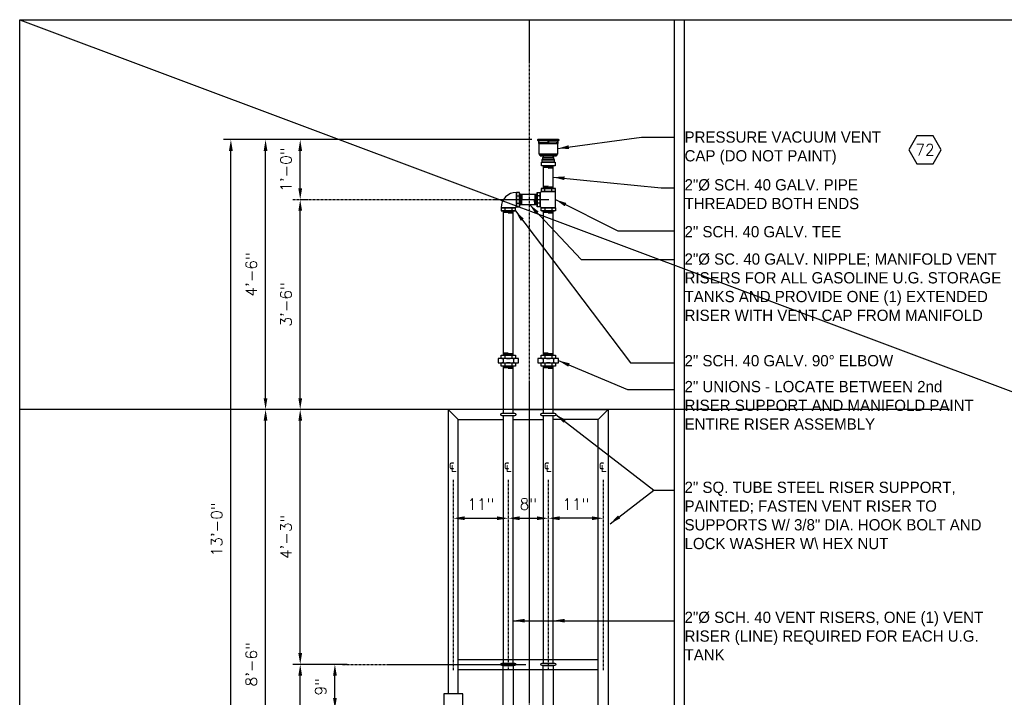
# Model space of a CAD drawing. Extents: x -1276 to 451, y 2026 to 3394.
# Tile 84 of 104: x -318 to -121, y 2178 to 2314. Entities that reach past the tile are written whole.
import ezdxf
from ezdxf.enums import TextEntityAlignment as Align

# ---------------------------------------------------------------- set-up
doc = ezdxf.new("R2010")
doc.units = 0
doc.header["$MEASUREMENT"] = 0
doc.header["$PDSIZE"] = 1
doc.linetypes.add('CENTER1', pattern=[0.6625, 0.5, -0.075, 0.0125, -0.075])
doc.layers.get('0').update_dxf_attribs({"linetype": 'CONTINUOUS'})
doc.layers.get('DEFPOINTS').update_dxf_attribs({"linetype": 'CONTINUOUS'})
for name, color, linetype in [('BOARDER-TXT', 2, 'CONTINUOUS'), ('CENTERLINE', 3, 'CENTER1'), ('CONDUIT', 2, 'CONTINUOUS'), ('DIM', 3, 'CONTINUOUS'), ('FREEZE-OUTLINE-TITLES', 60, 'CONTINUOUS'), ('GALV-2-ELL', 3, 'CONTINUOUS'), ('GALV-2-PIPE', 3, 'CONTINUOUS'), ('GALV-2-TEE', 3, 'CONTINUOUS'), ('GALV-2-UNION', 3, 'CONTINUOUS'), ('GALV-2x2-VENT-RISER', 5, 'CONTINUOUS'), ('GALV-4-PIPE', 4, 'CONTINUOUS'), ('TEXT', 3, 'CONTINUOUS'), ('VENT-CAP', 3, 'CONTINUOUS')]:
    doc.layers.add(name, color=color, linetype=linetype)
doc.layers.add('FREEZE-LINES', color=8, linetype='CONTINUOUS', plot=False)
doc.styles.add('SIMPFRAC', font='simpfrac')
doc.styles.add('SIMPLEX', font='simplex')
doc.dimstyles.new('DIM24', dxfattribs={"dimscale": 24, "dimtxt": 0.09375, "dimasz": 0.09375, "dimexe": 0.0625, "dimexo": 0.0625, "dimgap": 0.0625, "dimtad": 1, "dimdec": 4, "dimzin": 3, "dimdsep": 46, "dimlunit": 4, "dimtxsty": 'SIMPLEX', "dimcen": 0, "dimclrd": 3, "dimclre": 3, "dimclrt": 3, "dimadec": 0, "dimazin": 0, "dimtfac": 1, "dimtdec": 4, "dimtofl": 0, "dimtmove": 0, "dimatfit": 3, "dimfxl": 1, "dimfrac": 2, "dimtolj": 1, "dimtzin": 3, "dimlwe": -1, "dimarcsym": 0})

# ---------------------------------------------------------------- blocks, each defined once
blk = doc.blocks.new('*D100')
at = {"layer": 'DEFPOINTS', "color": 0, "transparency": 16777216}
for p in [(-231.28, 2214.19), (-220.28, 2214.19), (-220.28, 2214.19)]:
    blk.add_point(p, dxfattribs=at)
at = {"layer": 'DIM', "color": 3, "lineweight": -2, "transparency": 16777216}
blk.add_line((-229.03, 2214.19), (-222.53, 2214.19), dxfattribs=at)
at = {"layer": 'DIM', "color": 3, "transparency": 16777216}
for points in [[(-229.03, 2214.57), (-229.03, 2213.82), (-231.28, 2214.19)], [(-222.53, 2214.57), (-222.53, 2213.82), (-220.28, 2214.19)]]:
    blk.add_solid(points, dxfattribs=at)
at = {"layer": 'DIM', "color": 3, "transparency": 16777216, "insert": (-225.78, 2217.03), "char_height": 2.25, "attachment_point": 5, "style": 'SIMPLEX'}
blk.add_mtext('\\A1;11"', dxfattribs=at)
blk = doc.blocks.new('*D101')
at = {"layer": 'DEFPOINTS', "color": 0, "transparency": 16777216}
for p in [(-212.28, 2214.19), (-212.28, 2214.19), (-201.28, 2214.19)]:
    blk.add_point(p, dxfattribs=at)
at = {"layer": 'DIM', "color": 3, "lineweight": -2, "transparency": 16777216}
blk.add_line((-203.53, 2214.19), (-210.03, 2214.19), dxfattribs=at)
at = {"layer": 'DIM', "color": 3, "transparency": 16777216}
for points in [[(-210.03, 2214.57), (-210.03, 2213.82), (-212.28, 2214.19)], [(-203.53, 2214.57), (-203.53, 2213.82), (-201.28, 2214.19)]]:
    blk.add_solid(points, dxfattribs=at)
at = {"layer": 'DIM', "color": 3, "transparency": 16777216, "insert": (-206.78, 2217.03), "char_height": 2.25, "attachment_point": 5, "style": 'SIMPLEX'}
blk.add_mtext('\\A1;11"', dxfattribs=at)
blk = doc.blocks.new('*D102')
at = {"layer": 'DEFPOINTS', "color": 0, "transparency": 16777216}
for p in [(-220.28, 2214.19), (-212.28, 2214.19), (-212.28, 2214.19)]:
    blk.add_point(p, dxfattribs=at)
at = {"layer": 'DIM', "color": 3, "lineweight": -2, "transparency": 16777216}
blk.add_line((-218.03, 2214.19), (-214.53, 2214.19), dxfattribs=at)
at = {"layer": 'DIM', "color": 3, "transparency": 16777216}
for points in [[(-218.03, 2214.57), (-218.03, 2213.82), (-220.28, 2214.19)], [(-214.53, 2214.57), (-214.53, 2213.82), (-212.28, 2214.19)]]:
    blk.add_solid(points, dxfattribs=at)
at = {"layer": 'DIM', "color": 3, "transparency": 16777216, "insert": (-216.28, 2217.03), "char_height": 2.25, "attachment_point": 5, "style": 'SIMPLEX'}
blk.add_mtext('\\A1;8"', dxfattribs=at)
blk = doc.blocks.new('HEX')
at = {"color": 3}
blk.add_lwpolyline([(-0.0577, 0.1), (-0.1155, 0), (-0.0577, -0.1), (0.0577, -0.1), (0.1155, 0), (0.0577, 0.1)], close=True, dxfattribs=at)
at = {"color": 3, "style": 'SIMPLEX'}
blk.add_attdef('D#', text='', height=0.08, dxfattribs=at).set_placement((0, 0), align=Align.MIDDLE)
blk = doc.blocks.new('*D87')
at = {"layer": 'DEFPOINTS', "color": 0, "transparency": 16777216}
for p in [(-268.84, 2235.96), (-232.28, 2235.96), (-263.65, 2133.97)]:
    blk.add_point(p, dxfattribs=at)
at = {"layer": 'DIM', "color": 3, "transparency": 16777216}
for p, q in [((-233.78, 2235.96), (-270.34, 2235.96)), ((-265.15, 2133.97), (-270.34, 2133.97))]:
    blk.add_line(p, q, dxfattribs=at)
at = {"layer": 'DIM', "color": 3, "lineweight": -2, "transparency": 16777216}
blk.add_line((-268.84, 2136.22), (-268.84, 2233.71), dxfattribs=at)
at = {"layer": 'DIM', "color": 3, "transparency": 16777216}
for points in [[(-269.22, 2233.71), (-268.47, 2233.71), (-268.84, 2235.96)], [(-269.22, 2136.22), (-268.47, 2136.22), (-268.84, 2133.97)]]:
    blk.add_solid(points, dxfattribs=at)
at = {"layer": 'DIM', "color": 3, "transparency": 16777216, "insert": (-271.68, 2184.96), "char_height": 2.25, "attachment_point": 5, "rotation": 90, "style": 'SIMPLEX'}
blk.add_mtext('\\A1;8\'-6"', dxfattribs=at)
blk = doc.blocks.new('*D88')
at = {"layer": 'DEFPOINTS', "color": 0, "transparency": 16777216}
for p in [(-261.91, 2184.96), (-251.04, 2184.96), (-257.09, 2133.97)]:
    blk.add_point(p, dxfattribs=at)
at = {"layer": 'DIM', "color": 3, "transparency": 16777216}
for p, q in [((-252.54, 2184.96), (-263.41, 2184.96)), ((-258.59, 2133.97), (-263.41, 2133.97))]:
    blk.add_line(p, q, dxfattribs=at)
at = {"layer": 'DIM', "color": 3, "lineweight": -2, "transparency": 16777216}
blk.add_line((-261.91, 2136.22), (-261.91, 2182.71), dxfattribs=at)
at = {"layer": 'DIM', "color": 3, "transparency": 16777216}
for points in [[(-262.28, 2182.71), (-261.53, 2182.71), (-261.91, 2184.96)], [(-262.28, 2136.22), (-261.53, 2136.22), (-261.91, 2133.97)]]:
    blk.add_solid(points, dxfattribs=at)
at = {"layer": 'DIM', "color": 3, "transparency": 16777216, "insert": (-264.75, 2159.46), "char_height": 2.25, "attachment_point": 5, "rotation": 90, "style": 'SIMPLEX'}
blk.add_mtext('\\A1;4\'-3"', dxfattribs=at)
blk = doc.blocks.new('*D89')
at = {"layer": 'DEFPOINTS', "color": 0, "transparency": 16777216}
for p in [(-261.91, 2235.96), (-252.86, 2235.96), (-257.09, 2184.96)]:
    blk.add_point(p, dxfattribs=at)
at = {"layer": 'DIM', "color": 3, "transparency": 16777216}
for p, q in [((-254.36, 2235.96), (-263.41, 2235.96)), ((-258.59, 2184.96), (-263.41, 2184.96))]:
    blk.add_line(p, q, dxfattribs=at)
at = {"layer": 'DIM', "color": 3, "lineweight": -2, "transparency": 16777216}
blk.add_line((-261.91, 2187.21), (-261.91, 2233.71), dxfattribs=at)
at = {"layer": 'DIM', "color": 3, "transparency": 16777216}
for points in [[(-262.28, 2233.71), (-261.53, 2233.71), (-261.91, 2235.96)], [(-262.28, 2187.21), (-261.53, 2187.21), (-261.91, 2184.96)]]:
    blk.add_solid(points, dxfattribs=at)
at = {"layer": 'DIM', "color": 3, "transparency": 16777216, "insert": (-264.75, 2210.46), "char_height": 2.25, "attachment_point": 5, "rotation": 90, "style": 'SIMPLEX'}
blk.add_mtext('\\A1;4\'-3"', dxfattribs=at)
blk = doc.blocks.new('*D92')
at = {"layer": 'DEFPOINTS', "color": 0, "transparency": 16777216}
for p in [(-275.78, 2289.96), (-214.09, 2289.96), (-275.78, 2133.96)]:
    blk.add_point(p, dxfattribs=at)
at = {"layer": 'DIM', "color": 3, "transparency": 16777216}
blk.add_line((-215.59, 2289.96), (-277.28, 2289.96), dxfattribs=at)
at = {"layer": 'DIM', "color": 3, "lineweight": -2, "transparency": 16777216}
blk.add_line((-275.78, 2136.21), (-275.78, 2287.71), dxfattribs=at)
at = {"layer": 'DIM', "color": 3, "transparency": 16777216}
for points in [[(-276.16, 2287.71), (-275.41, 2287.71), (-275.78, 2289.96)], [(-276.16, 2136.21), (-275.41, 2136.21), (-275.78, 2133.96)]]:
    blk.add_solid(points, dxfattribs=at)
at = {"layer": 'DIM', "color": 3, "transparency": 16777216, "insert": (-278.62, 2211.96), "char_height": 2.25, "attachment_point": 5, "rotation": 90, "style": 'SIMPLEX'}
blk.add_mtext('\\A1;13\'-0"', dxfattribs=at)
blk = doc.blocks.new('*D93')
at = {"layer": 'DEFPOINTS', "color": 0, "transparency": 16777216}
for p in [(-268.84, 2289.96), (-268.84, 2289.96), (-263.65, 2235.96)]:
    blk.add_point(p, dxfattribs=at)
at = {"layer": 'DIM', "color": 3, "lineweight": -2, "transparency": 16777216}
blk.add_line((-268.84, 2238.21), (-268.84, 2287.71), dxfattribs=at)
at = {"layer": 'DIM', "color": 3, "transparency": 16777216}
blk.add_line((-265.15, 2235.96), (-270.34, 2235.96), dxfattribs=at)
for points in [[(-269.22, 2287.71), (-268.47, 2287.71), (-268.84, 2289.96)], [(-269.22, 2238.21), (-268.47, 2238.21), (-268.84, 2235.96)]]:
    blk.add_solid(points, dxfattribs=at)
at = {"layer": 'DIM', "color": 3, "transparency": 16777216, "insert": (-271.68, 2262.96), "char_height": 2.25, "attachment_point": 5, "rotation": 90, "style": 'SIMPLEX'}
blk.add_mtext('\\A1;4\'-6"', dxfattribs=at)
blk = doc.blocks.new('*D95')
at = {"layer": 'DEFPOINTS', "color": 0, "transparency": 16777216}
for p in [(-254.97, 2184.96), (-254.97, 2184.96), (-254.97, 2175.97)]:
    blk.add_point(p, dxfattribs=at)
at = {"layer": 'DIM', "color": 3, "lineweight": -2, "transparency": 16777216}
blk.add_line((-254.97, 2178.22), (-254.97, 2182.71), dxfattribs=at)
at = {"layer": 'DIM', "color": 3, "transparency": 16777216}
for points in [[(-255.34, 2182.71), (-254.59, 2182.71), (-254.97, 2184.96)], [(-255.34, 2178.22), (-254.59, 2178.22), (-254.97, 2175.97)]]:
    blk.add_solid(points, dxfattribs=at)
at = {"layer": 'DIM', "color": 3, "transparency": 16777216, "insert": (-257.81, 2180.46), "char_height": 2.25, "attachment_point": 5, "rotation": 90, "style": 'SIMPLEX'}
blk.add_mtext('\\A1;9"', dxfattribs=at)
blk = doc.blocks.new('*D98')
at = {"layer": 'DEFPOINTS', "color": 0, "transparency": 16777216}
for p in [(-261.91, 2277.96), (-261.91, 2277.96), (-261.91, 2235.96)]:
    blk.add_point(p, dxfattribs=at)
at = {"layer": 'DIM', "color": 3, "lineweight": -2, "transparency": 16777216}
blk.add_line((-261.91, 2238.21), (-261.91, 2275.71), dxfattribs=at)
at = {"layer": 'DIM', "color": 3, "transparency": 16777216}
for points in [[(-262.28, 2275.71), (-261.53, 2275.71), (-261.91, 2277.96)], [(-262.28, 2238.21), (-261.53, 2238.21), (-261.91, 2235.96)]]:
    blk.add_solid(points, dxfattribs=at)
at = {"layer": 'DIM', "color": 3, "transparency": 16777216, "insert": (-264.75, 2256.96), "char_height": 2.25, "attachment_point": 5, "rotation": 90, "style": 'SIMPLEX'}
blk.add_mtext('\\A1;3\'-6"', dxfattribs=at)
blk = doc.blocks.new('*D99')
at = {"layer": 'DEFPOINTS', "color": 0, "transparency": 16777216}
for p in [(-261.91, 2289.96), (-214.09, 2289.96), (-263.41, 2277.96)]:
    blk.add_point(p, dxfattribs=at)
at = {"layer": 'DIM', "color": 3, "transparency": 16777216}
for p, q in [((-215.59, 2289.96), (-263.41, 2289.96)), ((-261.91, 2277.96), (-260.41, 2277.96))]:
    blk.add_line(p, q, dxfattribs=at)
at = {"layer": 'DIM', "color": 3, "lineweight": -2, "transparency": 16777216}
blk.add_line((-261.91, 2280.21), (-261.91, 2287.71), dxfattribs=at)
at = {"layer": 'DIM', "color": 3, "transparency": 16777216}
for points in [[(-262.28, 2287.71), (-261.53, 2287.71), (-261.91, 2289.96)], [(-262.28, 2280.21), (-261.53, 2280.21), (-261.91, 2277.96)]]:
    blk.add_solid(points, dxfattribs=at)
at = {"layer": 'DIM', "color": 3, "transparency": 16777216, "insert": (-264.75, 2283.96), "char_height": 2.25, "attachment_point": 5, "rotation": 90, "style": 'SIMPLEX'}
blk.add_mtext('\\A1;1\'-0"', dxfattribs=at)

msp = doc.modelspace()

# ---------------------------------------------------------------- linework, layer by layer
at = {"layer": 'BOARDER-TXT'}
msp.add_line((-318.03164, 2313.95761), (449.96836, 2025.95761), dxfattribs=at)
at = {"layer": 'CENTERLINE', "color": 3, "linetype": 'CENTER1'}
msp.add_line((-263.40588, 2277.95761), (-212.20175, 2277.95761), dxfattribs=at)
at = {"layer": 'CENTERLINE', "linetype": 'CENTER1'}
for p, q in [((-231.28164, 2221.88868), (-231.28164, 2183.71005)), ((-220.28164, 2221.88868), (-220.28164, 2183.71005)), ((-212.28164, 2221.88868), (-212.28164, 2183.71005)), ((-201.28164, 2221.88868), (-201.28164, 2183.71005)), ((-253.47949, 2184.95761), (-216.75933, 2184.95761))]:
    msp.add_line(p, q, dxfattribs=at)
at = {"layer": 'CONDUIT'}
msp.add_lwpolyline([(-233.1817, 2172.85233), (-229.38157, 2172.85233), (-229.38157, 2179.08995), (-233.1817, 2179.08995)], close=True, dxfattribs=at)
at = {"layer": 'FREEZE-LINES', "color": 8, "linetype": 'CENTER1'}
msp.add_line((-216.03164, 2025.95761), (-216.03164, 2313.95761), dxfattribs=at)
at = {"layer": 'FREEZE-LINES', "linetype": 'Continuous'}
for p, q in [((-187.01739, 2097.97114), (-187.01739, 2313.95761)), ((-185.01739, 2097.97114), (-185.01739, 2313.95761)), ((-132.03164, 2235.95761), (-318.03164, 2235.95761))]:
    msp.add_line(p, q, dxfattribs=at)
at = {"layer": 'FREEZE-OUTLINE-TITLES', "color": 60, "linetype": 'Continuous'}
msp.add_lwpolyline([(-318.03164, 2313.95761), (53.96836, 2313.95761), (53.96836, 2025.95761), (-318.03164, 2025.95761)], close=True, dxfattribs=at)
at = {"layer": 'GALV-2-ELL', "linetype": 'Continuous'}
for p, q in [((-218.66699, 2279.39362), (-218.66699, 2279.39362)), ((-221.71908, 2276.34154), (-221.71908, 2276.34154)), ((-218.84707, 2276.34154), (-218.84707, 2276.34154)), ((-218.66699, 2276.52161), (-218.66699, 2276.52161))]:
    msp.add_line(p, q, dxfattribs=at)
at = {"layer": 'GALV-2-ELL', "color": 7, "linetype": 'Continuous'}
for p, q in [((-218.60449, 2278.67706), (-218.10514, 2278.67706)), ((-218.60449, 2277.24105), (-218.10514, 2277.24105)), ((-220.99964, 2276.27904), (-220.99964, 2275.77969)), ((-219.56363, 2276.27904), (-219.56363, 2275.77969))]:
    msp.add_line(p, q, dxfattribs=at)
at = {"layer": 'GALV-2-ELL', "linetype": 'Continuous'}
for points in [[(-218.66699, 2279.39362), (-218.66699, 2276.52161), (-218.04264, 2276.52161), (-218.04264, 2279.39362)], [(-218.84707, 2276.34154), (-221.71908, 2276.34154), (-221.71908, 2275.71719), (-218.84707, 2275.71719)]]:
    msp.add_lwpolyline(points, close=True, dxfattribs=at)
at = {"layer": 'GALV-2-ELL', "color": 7, "linetype": 'Continuous'}
for points in [[(-218.60449, 2276.52161, -0.17372505), (-218.60449, 2277.24105, -0.087044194), (-218.60449, 2278.67706, -0.174422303), (-218.60449, 2279.39362)], [(-218.10514, 2279.39362, -0.174432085), (-218.10514, 2278.67706, -0.087045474), (-218.10514, 2277.24105, -0.17373472), (-218.10514, 2276.52161)], [(-221.71908, 2276.27904, -0.17372505), (-220.99964, 2276.27904, -0.087044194), (-219.56363, 2276.27904, -0.174422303), (-218.84707, 2276.27904)], [(-218.84707, 2275.77969, -0.174432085), (-219.56363, 2275.77969, -0.087045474), (-220.99964, 2275.77969, -0.17373472), (-221.71908, 2275.77969)]]:
    msp.add_lwpolyline(points, format="xyb", dxfattribs=at)
at = {"layer": 'GALV-2-ELL', "linetype": 'Continuous'}
for radius in [3.05209, 0.18007]:
    msp.add_arc((-218.66699, 2276.34154), radius, 90, 180, dxfattribs=at)
at = {"layer": 'GALV-2-PIPE', "color": 7}
for p, q in [((-212.28307, 2284.69182), (-213.28307, 2284.65813)), ((-211.28307, 2284.60043), (-213.28307, 2284.53306)), ((-211.28307, 2284.47536), (-213.28307, 2284.40799)), ((-211.28307, 2284.35029), (-213.28307, 2284.28292)), ((-211.28307, 2284.22522), (-212.28307, 2284.19153)), ((-213.28307, 2280.66465), (-212.28307, 2280.69833)), ((-213.28307, 2280.53958), (-211.28307, 2280.60694)), ((-213.28307, 2280.4145), (-211.28307, 2280.48187)), ((-213.28307, 2280.28943), (-211.28307, 2280.3568)), ((-212.28307, 2280.19805), (-211.28307, 2280.23173)), ((-218.04121, 2277.95906), (-218.00751, 2276.95877)), ((-217.94981, 2278.95877), (-217.88244, 2276.95877)), ((-217.82474, 2278.95877), (-217.75737, 2276.95877)), ((-217.69967, 2278.95877), (-217.6323, 2276.95877)), ((-217.5746, 2278.95877), (-217.54092, 2277.95906)), ((-214.98866, 2276.95877), (-215.02235, 2277.95906)), ((-214.86359, 2276.95877), (-214.93095, 2278.95877)), ((-214.73851, 2276.95877), (-214.80588, 2278.95877)), ((-214.61344, 2276.95877), (-214.68081, 2278.95877)), ((-214.52207, 2277.95906), (-214.55574, 2278.95877)), ((-220.28307, 2275.71719), (-221.28307, 2275.6835)), ((-219.28307, 2275.6258), (-221.28307, 2275.55843)), ((-219.28307, 2275.50073), (-221.28307, 2275.43336)), ((-219.28307, 2275.37566), (-221.28307, 2275.30829)), ((-219.28307, 2275.25059), (-220.28307, 2275.2169)), ((-212.28307, 2275.71719), (-213.28307, 2275.6835)), ((-211.28307, 2275.6258), (-213.28307, 2275.55843)), ((-211.28307, 2275.50073), (-213.28307, 2275.43336)), ((-211.28307, 2275.37566), (-213.28307, 2275.30829)), ((-211.28307, 2275.25059), (-212.28307, 2275.2169)), ((-220.28164, 2244.65859), (-221.28164, 2244.6249)), ((-219.28164, 2244.5672), (-221.28164, 2244.49983)), ((-219.28164, 2244.44213), (-221.28164, 2244.37476)), ((-219.28164, 2244.31706), (-221.28164, 2244.24969)), ((-219.28164, 2244.19199), (-220.28164, 2244.1583)), ((-212.28164, 2244.65859), (-213.28164, 2244.62491)), ((-211.28164, 2244.5672), (-213.28164, 2244.49983)), ((-211.28164, 2244.44213), (-213.28164, 2244.37476)), ((-211.28164, 2244.31706), (-213.28164, 2244.24969)), ((-211.28164, 2244.19199), (-212.28164, 2244.1583))]:
    msp.add_line(p, q, dxfattribs=at)
at = {"layer": 'GALV-2-PIPE'}
for points in [[(-211.28307, 2280.19804), (-211.28307, 2284.69182), (-213.28307, 2284.69182), (-213.28307, 2280.19804)], [(-214.52207, 2278.95877), (-218.04264, 2278.95877), (-218.04264, 2276.95877), (-214.52207, 2276.95877)], [(-219.28307, 2246.80014), (-219.28307, 2275.71719), (-221.28307, 2275.71719), (-221.28307, 2246.80014)], [(-211.28307, 2246.80014), (-211.28307, 2275.71719), (-213.28307, 2275.71719), (-213.28307, 2246.80014)], [(-219.28164, 2235.20761), (-219.28164, 2244.65859), (-221.28164, 2244.65859), (-221.28164, 2235.20761)], [(-211.28164, 2235.20761), (-211.28164, 2244.65859), (-213.28164, 2244.65859), (-213.28164, 2235.20761)], [(-219.2802, 2185.20761), (-219.28164, 2234.70761), (-221.28164, 2234.70761), (-221.2802, 2185.20761)], [(-211.2802, 2185.20761), (-211.28164, 2234.70761), (-213.28164, 2234.70761), (-213.2802, 2185.20761)], [(-219.28164, 2184.70761), (-219.28307, 2137.97114), (-221.28307, 2137.97114), (-221.28164, 2184.70761)], [(-211.28164, 2184.70761), (-211.28307, 2137.97114), (-213.28307, 2137.97114), (-213.28164, 2184.70761)]]:
    msp.add_lwpolyline(points, close=True, dxfattribs=at)
at = {"layer": 'GALV-2-PIPE', "color": 7, "linetype": 'Continuous'}
msp.add_lwpolyline([(-214.45957, 2279.39362, 0.174432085), (-214.45957, 2278.67706, 0.087045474), (-214.45957, 2277.24105, 0.17373472), (-214.45957, 2276.52161)], format="xyb", dxfattribs=at)
at = {"layer": 'GALV-2-TEE', "color": 7, "linetype": 'Continuous'}
for p, q in [((-213.00108, 2279.6362), (-213.00108, 2280.13555)), ((-211.56507, 2279.6362), (-211.56507, 2280.13555)), ((-213.96022, 2278.67706), (-214.45957, 2278.67706)), ((-213.96022, 2277.24105), (-214.45957, 2277.24105)), ((-213.00108, 2276.27904), (-213.00108, 2275.77969)), ((-211.56507, 2276.27904), (-211.56507, 2275.77969))]:
    msp.add_line(p, q, dxfattribs=at)
at = {"layer": 'GALV-2-TEE', "linetype": 'Continuous'}
msp.add_line((-210.84563, 2276.34154), (-210.84563, 2279.5737), dxfattribs=at)
for points in [[(-213.89772, 2279.39362), (-213.89772, 2276.52161), (-214.52207, 2276.52161), (-214.52207, 2279.39362)], [(-213.71764, 2279.5737), (-210.84563, 2279.5737), (-210.84563, 2280.19805), (-213.71764, 2280.19805)], [(-213.71764, 2276.34154), (-210.84563, 2276.34154), (-210.84563, 2275.71719), (-213.71764, 2275.71719)]]:
    msp.add_lwpolyline(points, close=True, dxfattribs=at)
at = {"layer": 'GALV-2-TEE', "color": 7, "linetype": 'Continuous'}
for points in [[(-213.96022, 2276.52161, 0.17372505), (-213.96022, 2277.24105, 0.087044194), (-213.96022, 2278.67706, 0.174422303), (-213.96022, 2279.39362)], [(-213.71764, 2280.13555, -0.174432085), (-213.00108, 2280.13555, -0.087045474), (-211.56507, 2280.13555, -0.17373472), (-210.84563, 2280.13555)], [(-210.84563, 2279.6362, -0.17372505), (-211.56507, 2279.6362, -0.087044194), (-213.00108, 2279.6362, -0.174422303), (-213.71764, 2279.6362)], [(-210.84563, 2276.27904, 0.17372505), (-211.56507, 2276.27904, 0.087044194), (-213.00108, 2276.27904, 0.174422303), (-213.71764, 2276.27904)], [(-213.71764, 2275.77969, 0.174432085), (-213.00108, 2275.77969, 0.087045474), (-211.56507, 2275.77969, 0.17373472), (-210.84563, 2275.77969)]]:
    msp.add_lwpolyline(points, format="xyb", dxfattribs=at)
at = {"layer": 'GALV-2-TEE', "linetype": 'Continuous'}
for centre, start, end in [((-213.905, 2279.58098), 272.2269418, 357.7730582), ((-213.905, 2276.33425), 2.2269418, 87.7730582)]:
    msp.add_arc(centre, 0.1875, start, end, dxfattribs=at)
at = {"layer": 'GALV-2-UNION', "color": 7, "linetype": 'Continuous'}
for p, q in [((-221.31052, 2246.10273), (-221.31052, 2245.356)), ((-221.00108, 2246.73764), (-221.00108, 2246.23829)), ((-219.56507, 2246.73764), (-219.56507, 2246.23829)), ((-219.25563, 2246.10273), (-219.25563, 2245.356)), ((-213.31052, 2246.10273), (-213.31052, 2245.356)), ((-213.00108, 2246.73764), (-213.00108, 2246.23829)), ((-211.56507, 2246.73764), (-211.56507, 2246.23829)), ((-211.25563, 2246.10273), (-211.25563, 2245.356)), ((-221.00108, 2245.22044), (-221.00108, 2244.72109)), ((-219.56507, 2245.22044), (-219.56507, 2244.72109)), ((-213.00108, 2245.22044), (-213.00108, 2244.72109)), ((-211.56507, 2245.22044), (-211.56507, 2244.72109))]:
    msp.add_line(p, q, dxfattribs=at)
for points in [[(-218.22818, 2246.10273, 0.142222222), (-219.25563, 2246.10273, 0.071111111), (-221.31052, 2246.10273, 0.142222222), (-222.33797, 2246.10273)], [(-218.84563, 2246.73764, 0.17372505), (-219.56507, 2246.73764, 0.087044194), (-221.00108, 2246.73764, 0.174422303), (-221.71764, 2246.73764)], [(-221.71764, 2246.23829, 0.174432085), (-221.00108, 2246.23829, 0.087045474), (-219.56507, 2246.23829, 0.17373472), (-218.84563, 2246.23829)], [(-210.22818, 2246.10273, 0.142222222), (-211.25563, 2246.10273, 0.071111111), (-213.31052, 2246.10273, 0.142222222), (-214.33797, 2246.10273)], [(-210.84563, 2246.73764, 0.17372505), (-211.56507, 2246.73764, 0.087044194), (-213.00108, 2246.73764, 0.174422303), (-213.71764, 2246.73764)], [(-213.71764, 2246.23829, 0.174432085), (-213.00108, 2246.23829, 0.087045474), (-211.56507, 2246.23829, 0.17373472), (-210.84563, 2246.23829)], [(-222.33797, 2245.356, 0.142222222), (-221.31052, 2245.356, 0.071111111), (-219.25563, 2245.356, 0.142222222), (-218.22818, 2245.356)], [(-218.84563, 2245.22044, 0.17372505), (-219.56507, 2245.22044, 0.087044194), (-221.00108, 2245.22044, 0.174422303), (-221.71764, 2245.22044)], [(-221.71764, 2244.72109, 0.174432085), (-221.00108, 2244.72109, 0.087045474), (-219.56507, 2244.72109, 0.17373472), (-218.84563, 2244.72109)], [(-214.33797, 2245.356, 0.142222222), (-213.31052, 2245.356, 0.071111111), (-211.25563, 2245.356, 0.142222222), (-210.22818, 2245.356)], [(-210.84563, 2245.22044, 0.17372505), (-211.56507, 2245.22044, 0.087044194), (-213.00108, 2245.22044, 0.174422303), (-213.71764, 2245.22044)], [(-213.71764, 2244.72109, 0.174432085), (-213.00108, 2244.72109, 0.087045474), (-211.56507, 2244.72109, 0.17373472), (-210.84563, 2244.72109)]]:
    msp.add_lwpolyline(points, format="xyb", dxfattribs=at)
at = {"layer": 'GALV-2-UNION', "linetype": 'Continuous'}
for points in [[(-218.22818, 2245.28294), (-218.22818, 2246.17579), (-222.33797, 2246.17579), (-222.33797, 2245.28294)], [(-221.71764, 2246.80014), (-218.84563, 2246.80014), (-218.84563, 2246.17579), (-221.71764, 2246.17579)], [(-210.22818, 2245.28294), (-210.22818, 2246.17579), (-214.33797, 2246.17579), (-214.33797, 2245.28294)], [(-213.71764, 2246.80014), (-210.84563, 2246.80014), (-210.84563, 2246.17579), (-213.71764, 2246.17579)], [(-221.71764, 2245.28294), (-218.84563, 2245.28294), (-218.84563, 2244.65859), (-221.71764, 2244.65859)], [(-213.71764, 2245.28294), (-210.84563, 2245.28294), (-210.84563, 2244.65859), (-213.71764, 2244.65859)]]:
    msp.add_lwpolyline(points, close=True, dxfattribs=at)
at = {"layer": 'GALV-2x2-VENT-RISER'}
for p, q in [((-232.28164, 2235.95761), (-230.28164, 2233.95761)), ((-219.28164, 2235.95761), (-213.28164, 2235.95761)), ((-200.28164, 2235.95761), (-202.28164, 2233.95761)), ((-219.28164, 2233.95761), (-213.28164, 2233.95761)), ((-230.28164, 2185.95761), (-202.28164, 2185.95761)), ((-230.28164, 2183.95761), (-202.28164, 2183.95761))]:
    msp.add_line(p, q, dxfattribs=at)
for points in [[(-221.28164, 2235.95761), (-232.28164, 2235.95761), (-232.28164, 2179.08995)], [(-211.28164, 2235.95761), (-200.28164, 2235.95761), (-200.28164, 2137.97114), (-202.28164, 2137.97114), (-202.28164, 2233.95761), (-211.28161, 2233.95761)], [(-230.28164, 2179.08995), (-230.28164, 2233.95761), (-221.28161, 2233.95761)]]:
    msp.add_lwpolyline(points, dxfattribs=at)
at = {"layer": 'GALV-2x2-VENT-RISER', "color": 4}
for points in [[(-221.53164, 2234.70761, -1), (-221.53164, 2235.20761), (-219.03164, 2235.20761, -1), (-219.03164, 2234.70761)], [(-213.53164, 2234.70761, -1), (-213.53164, 2235.20761), (-211.03164, 2235.20761, -1), (-211.03164, 2234.70761)], [(-221.53164, 2184.70761, -1), (-221.53164, 2185.20761), (-219.03164, 2185.20761, -1), (-219.03164, 2184.70761)], [(-213.53164, 2184.70761, -1), (-213.53164, 2185.20761), (-211.03164, 2185.20761, -1), (-211.03164, 2184.70761)]]:
    msp.add_lwpolyline(points, format="xyb", close=True, dxfattribs=at)
at = {"layer": 'GALV-4-PIPE', "color": 7}
for p, q in [((-221.28307, 2247.26674), (-220.28307, 2247.30043)), ((-221.28307, 2247.14167), (-219.28307, 2247.20904)), ((-221.28307, 2247.0166), (-219.28307, 2247.08397)), ((-221.28307, 2246.89153), (-219.28307, 2246.9589)), ((-220.28307, 2246.80014), (-219.28307, 2246.83383)), ((-213.28307, 2247.26674), (-212.28307, 2247.30043)), ((-213.28307, 2247.14167), (-211.28307, 2247.20904)), ((-213.28307, 2247.0166), (-211.28307, 2247.08397)), ((-213.28307, 2246.89153), (-211.28307, 2246.9589)), ((-212.28307, 2246.80014), (-211.28307, 2246.83383))]:
    msp.add_line(p, q, dxfattribs=at)
at = {"layer": 'VENT-CAP'}
for p, q in [((-213.95838, 2289.45762), (-213.95838, 2289.20762)), ((-210.60777, 2289.45762), (-210.60777, 2289.20762)), ((-214.16549, 2287.10675), (-210.40066, 2287.10675)), ((-213.2912, 2285.44182), (-213.2912, 2285.50432)), ((-211.27495, 2285.44182), (-211.27495, 2285.50432))]:
    msp.add_line(p, q, dxfattribs=at)
at = {"layer": 'VENT-CAP', "color": 1, "linetype": 'Continuous'}
for p, q in [((-214.04049, 2286.98175), (-210.52566, 2286.98175)), ((-213.91549, 2286.85675), (-210.65066, 2286.85675)), ((-213.5412, 2285.94182), (-211.02495, 2285.94182)), ((-213.4162, 2286.31682), (-211.14995, 2286.31682)), ((-213.4162, 2286.00432), (-211.14995, 2286.00432)), ((-213.2912, 2286.37932), (-211.27495, 2286.37932))]:
    msp.add_line(p, q, dxfattribs=at)
at = {"layer": 'VENT-CAP'}
for points in [[(-214.34445, 2289.95762, 0.414213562), (-214.46945, 2289.83262), (-210.0967, 2289.83262, 0.414213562), (-210.2217, 2289.95762)], [(-213.2912, 2286.69182), (-213.2912, 2286.37932), (-213.3537, 2286.37932, 0.414213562), (-213.4162, 2286.31682), (-213.4162, 2286.00432), (-213.4787, 2286.00432, 0.414213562), (-213.5412, 2285.94182), (-213.5412, 2285.50432), (-211.02495, 2285.50432), (-211.02495, 2285.94182, 0.414213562), (-211.08745, 2286.00432), (-211.14995, 2286.00432), (-211.14995, 2286.31682, 0.414213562), (-211.21245, 2286.37932), (-211.27495, 2286.37932), (-211.27495, 2286.69182)]]:
    msp.add_lwpolyline(points, format="xyb", close=True, dxfattribs=at)
for points in [[(-214.40684, 2289.83262), (-214.01133, 2289.45762), (-212.31432, 2289.45762)], [(-214.24958, 2289.68351), (-214.24958, 2289.20762), (-210.31657, 2289.20762), (-210.31657, 2289.68351)], [(-212.31432, 2289.20762), (-212.31432, 2289.6624), (-212.25182, 2289.6624), (-212.25182, 2289.20762)], [(-210.15931, 2289.83262), (-210.55482, 2289.45762), (-212.25182, 2289.45762)]]:
    msp.add_lwpolyline(points, dxfattribs=at)
msp.add_lwpolyline([(-214.16549, 2289.20762), (-214.16549, 2287.10675, 0.414213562), (-214.04049, 2286.98175), (-214.04049, 2286.85675), (-213.91549, 2286.85675), (-213.91549, 2286.69182), (-210.65066, 2286.69182), (-210.65066, 2286.85675), (-210.52566, 2286.85675), (-210.52566, 2286.98175, 0.414213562), (-210.40066, 2287.10675), (-210.40066, 2289.20762)], format="xyb", dxfattribs=at)
at = {"layer": 'VENT-CAP', "linetype": 'Continuous'}
msp.add_lwpolyline([(-213.6662, 2284.69182), (-213.6662, 2285.44182), (-210.89995, 2285.44182), (-210.89995, 2284.69182)], close=True, dxfattribs=at)

# ---------------------------------------------------------------- block references
at = {"layer": 'TEXT'}
ref = msp.add_blockref('HEX', (-136.92152, 2287.91059), dxfattribs=dict(at, xscale=28.09756079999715, yscale=28.09756079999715, zscale=28.09756079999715))
ref.add_attrib('D#', '72', dxfattribs={"layer": '0', "color": 0, "height": 2.25, "style": 'SIMPLEX'}).set_placement((-136.92152, 2287.91059), align=Align.MIDDLE)

# ---------------------------------------------------------------- texts
at = {"layer": 'DIM', "linetype": 'CENTER1', "char_height": 2.25, "width": 13.5, "attachment_point": 1, "style": 'SIMPLEX'}
for insert in [(-232.16433, 2225.89558), (-221.16433, 2225.89558), (-213.16433, 2225.89558), (-202.16433, 2225.89558)]:
    msp.add_mtext('℄', dxfattribs=dict(at, insert=insert))
at = {"layer": 'TEXT', "char_height": 2.25, "attachment_point": 1, "style": 'SIMPFRAC'}
for s, insert, width in [('PRESSURE VACUUM VENT CAP (DO NOT PAINT)', (-185.01739, 2291.59749), 45.2618251), ('2"%%C SCH. 40 GALV. PIPE THREADED BOTH ENDS', (-185.01739, 2282.04484), 43.7142857), ('2" SCH. 40 GALV. TEE', (-185.01739, 2272.65731), 45.5162348), ('2"%%C SC. 40 GALV. NIPPLE; MANIFOLD VENT RISERS FOR ALL GASOLINE U.G. STORAGE TANKS AND PROVIDE ONE (1) EXTENDED RISER WITH VENT CAP FROM MANIFOLD', (-185.01739, 2267.18487), 64.4462364), ('2" SCH. 40 GALV. 90° ELBOW', (-185.01739, 2246.84416), 52.3627553), ('2" UNIONS - LOCATE BETWEEN 2nd  RISER SUPPORT AND MANIFOLD PAINT ENTIRE RISER ASSEMBLY', (-185.01739, 2241.66886), 61.9285714), ('2" SQ. TUBE STEEL RISER SUPPORT, PAINTED; FASTEN VENT RISER TO SUPPORTS W/ 3/8" DIA. HOOK BOLT AND LOCK WASHER W\\\\ HEX NUT', (-185.01739, 2221.51035), 63.6811148), ('2"%%C SCH. 40 VENT RISERS, ONE (1) VENT RISER (LINE) REQUIRED FOR EACH U.G. TANK', (-185.01739, 2195.4937), 63.9191758)]:
    msp.add_mtext(s, dxfattribs=dict(at, insert=insert, width=width))

# ---------------------------------------------------------------- dimensions: what is measured, and where the dimension line sits
at = {"layer": 'DIM'}
for base, p1, p2, angle, picture, middle in [((-275.78088, 2289.95761), (-275.78088, 2133.95761), (-214.09301, 2289.95761), 90, '*D92', (-278.62016, 2211.95761)), ((-261.90588, 2289.95761), (-263.40588, 2277.95761), (-214.09301, 2289.95761), 90, '*D99', (-264.74516, 2283.95761)), ((-261.90588, 2277.95761), (-261.90588, 2235.95761), (-261.90588, 2277.95761), 90, '*D98', (-264.74516, 2256.95761)), ((-212.28164, 2214.19202), (-201.28164, 2214.19202), (-212.28164, 2214.19202), 180, '*D101', (-206.78164, 2217.0313)), ((-261.90588, 2184.95761), (-257.08812, 2133.97114), (-251.04199, 2184.95761), 90, '*D88', (-264.74516, 2159.46438)), ((-254.96838, 2184.95761), (-254.96838, 2175.97114), (-254.96838, 2184.95761), 90, '*D95', (-257.80766, 2180.46438))]:
    dim = msp.add_linear_dim(base=base, p1=p1, p2=p2, angle=angle, dimstyle='DIM24', dxfattribs=at)
    dim.commit()
    dim.dimension.update_dxf_attribs({"geometry": picture, "text_midpoint": middle})
for base, p1, p2, picture, middle in [((-268.84338, 2289.95761), (-263.65062, 2235.95761), (-268.84338, 2289.95761), '*D93', (-268.84338, 2262.95761)), ((-268.84338, 2235.95761), (-263.65062, 2133.97114), (-232.28164, 2235.95761), '*D87', (-268.84338, 2184.96438))]:
    dim = msp.add_linear_dim(base=base, p1=p1, p2=p2, angle=90, dimstyle='DIM24', dxfattribs=at)
    dim.commit()
    dim.dimension.update_dxf_attribs({"geometry": picture, "text_midpoint": middle, "dimtype": 160})
dim = msp.add_linear_dim(base=(-261.90588, 2235.95761), p1=(-257.08812, 2184.95761), p2=(-252.85505, 2235.95761), angle=90, dimstyle='DIM24', override={"dimtmove": 1}, dxfattribs=at)
dim.commit()
dim.dimension.update_dxf_attribs({"geometry": '*D89', "text_midpoint": (-264.74516, 2210.45761)})
for base, p1, p2, picture, middle in [((-220.28164, 2214.19202), (-231.28164, 2214.19202), (-220.28164, 2214.19202), '*D100', (-225.78164, 2217.0313)), ((-212.28164, 2214.19202), (-220.28164, 2214.19202), (-212.28164, 2214.19202), '*D102', (-216.28164, 2217.0313))]:
    dim = msp.add_linear_dim(base=base, p1=p1, p2=p2, dimstyle='DIM24', dxfattribs=at)
    dim.commit()
    dim.dimension.update_dxf_attribs({"geometry": picture, "text_midpoint": middle})

# ---------------------------------------------------------------- leaders
at = {"layer": 'TEXT'}
for points in [[(-210.40066, 2288.15718), (-193.59808, 2290.44548), (-187.01739, 2290.44548)], [(-211.28307, 2282.44493), (-189.69913, 2280.30679), (-187.01739, 2280.30679)], [(-210.84563, 2277.95762), (-198.37072, 2271.71113), (-187.01739, 2271.71113)], [(-218.84707, 2275.71719), (-195.84017, 2245.31576), (-187.01739, 2245.31576)], [(-216.03164, 2276.95877), (-205.71259, 2265.94083), (-187.01739, 2265.94083)], [(-210.22818, 2245.72937), (-196.41817, 2239.97932), (-187.01739, 2239.97932)], [(-219.28044, 2193.69615), (-195.19149, 2193.69617)], [(-211.28044, 2193.69615), (-187.01739, 2193.69617)]]:
    msp.add_leader(points, dimstyle='DIM24', dxfattribs=at)
msp.add_leader([(-210.78164, 2234.95761), (-191.15861, 2219.78566)], dimstyle='DIM24', override={"dimgap": 0.0625, "dimtad": 0}, dxfattribs=at)
at = {"layer": 'TEXT', "color": 1}
msp.add_leader([(-199.89164, 2213.10584), (-191.15861, 2219.78566), (-187.12671, 2219.78566)], dimstyle='DIM24', override={"dimtad": 0}, dxfattribs=at)

doc.saveas('drawing.dxf')
